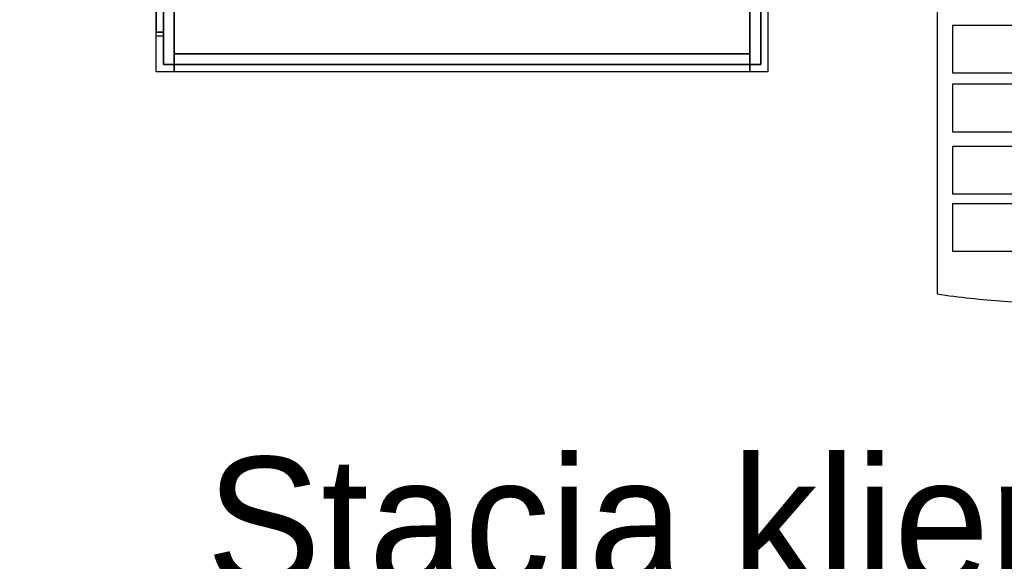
# Model space of a CAD drawing. Header units: centimetres. Extents: x 74448 to 96987, y -37016 to -10817.
# Tile 62 of 174: x 80411 to 80595, y -34908 to -34807. Entities that reach past the tile are written whole.
import ezdxf

# ---------------------------------------------------------------- set-up
doc = ezdxf.new("R2010")
doc.units = ezdxf.units.CM
doc.header["$LTSCALE"] = 0.02
doc.layers.get('0').update_dxf_attribs({"color": 8, "lineweight": 13})
doc.layers.add('_pk_opis legenda', color=7, linetype='Continuous')
doc.layers.add('INTEGRACJA', color=7, linetype='Continuous')
doc.layers.add('ei30', color=8, linetype='Continuous', lineweight=13)
doc.styles.get("Standard").update_dxf_attribs({"font": 'arial.ttf', "height": 12})
doc.styles.add('Tomasz_W legenda', font='TCM_____.TTF')

# ---------------------------------------------------------------- blocks, each defined once
blk = doc.blocks.new('AAT_KLIENT_PC')
at = {"extrusion": (0, 1, 0)}
for p, q in [((0, 0, 1845), (0, 2025, 1845)), ((0, 0, 1845), (0, 2025, 1845)), ((22.5, 2025, 1845), (22.5, 0, 1845)), ((22.5, 2025, 1845), (22.5, 0, 1845)), ((742.5, 2025, 1845), (742.5, 0, 1845)), ((742.5, 2025, 1845), (742.5, 0, 1845)), ((765, 2025, 1845), (765, 0, 1845)), ((765, 2025, 1845), (765, 0, 1845)), ((765, 2025, 1845), (765, 0, 1845)), ((765, 2025, 1845), (765, 0, 1845)), ((765, 2025), (765, 0)), ((765, 2025), (765, 0)), ((9, 9, 9), (9, 2016, 9)), ((9, 2016), (9, 9)), ((756, 9, 1845), (756, 2016, 1845)), ((756, 9, 1845), (756, 2016, 1845)), ((756, 9), (756, 2016)), ((756, 9), (756, 2016)), ((756, 2016, 9), (756, 9, 9)), ((756, 9), (756, 2016)), ((0, 49.5, 1845), (0, 1975.5, 1845)), ((0, 49.5, 1845), (0, 1975.5, 1845)), ((0, 1975.5), (0, 49.5)), ((0, 1975.5), (0, 49.5)), ((9, 1975.5, 1845), (9, 49.5, 1845)), ((9, 1975.5, 1845), (9, 49.5, 1845)), ((9, 49.5), (9, 1975.5)), ((9, 49.5), (9, 1975.5)), ((0, 0, 2025), (0, 1269, 2025)), ((0, 0, 2025), (0, 1269, 2025)), ((22.5, 0, 2025), (22.5, 1269, 2025)), ((22.5, 0, 2025), (22.5, 1269, 2025)), ((742.5, 0, 2025), (742.5, 1269, 2025)), ((742.5, 0, 2025), (742.5, 1269, 2025)), ((742.5, 1269, 1935), (742.5, 22.5, 1935)), ((742.5, 1269, 1935), (742.5, 22.5, 1935)), ((765, 1269, 2025), (765, 0, 2025)), ((765, 1269, 2025), (765, 0, 2025)), ((742.5, 22.5, 2025), (742.5, 1260, 2025)), ((742.5, 22.5, 2025), (742.5, 1260, 2025)), ((22.5, 1089, 2025), (22.5, 22.5, 2025)), ((22.5, 22.5, 1935), (22.5, 1089, 1935)), ((22.5, 22.5, 1935), (22.5, 1089, 1935)), ((22.5, 1089, 2025), (22.5, 22.5, 2025)), ((9, 49.5, 1845), (0, 49.5, 1845)), ((9, 49.5, 1845), (0, 49.5, 1845)), ((0, 49.5), (9, 49.5)), ((0, 49.5), (9, 49.5)), ((0, 49.5, 1845), (0, 49.5)), ((0, 49.5, 1845), (0, 49.5)), ((9, 49.5, 1845), (9, 49.5)), ((9, 49.5, 1845), (9, 49.5)), ((0, 0, 1845), (0, 45, 1845)), ((0, 45, 1845), (9, 45, 1845)), ((0, 45, 1845), (9, 45, 1845)), ((0, 0, 1845), (0, 45, 1845)), ((0, 0), (0, 45)), ((0, 45), (9, 45)), ((0, 0), (0, 45)), ((0, 45), (9, 45)), ((0, 45), (0, 45, 1845)), ((0, 45), (0, 45, 1845)), ((9, 45, 1845), (9, 9, 1845)), ((9, 45, 1845), (9, 9, 1845)), ((9, 45), (9, 9)), ((9, 45), (9, 9)), ((9, 45), (9, 45, 1845)), ((9, 45), (9, 45, 1845)), ((22.5, 22.5, 2025), (22.5, 22.5, 1935)), ((22.5, 22.5, 2025), (22.5, 22.5, 1935)), ((22.5, 22.5, 2025), (742.5, 22.5, 2025)), ((742.5, 22.5, 1935), (22.5, 22.5, 1935)), ((742.5, 22.5, 1935), (22.5, 22.5, 1935)), ((22.5, 22.5, 2025), (742.5, 22.5, 2025)), ((742.5, 22.5, 2025), (22.5, 22.5, 2025)), ((742.5, 22.5, 2025), (22.5, 22.5, 2025)), ((22.5, 22.5, 1845), (742.5, 22.5, 1845)), ((22.5, 22.5, 1845), (742.5, 22.5, 1845)), ((22.5, 0, 2025), (22.5, 22.5, 2025)), ((22.5, 0, 2025), (22.5, 22.5, 2025)), ((22.5, 22.5, 1845), (22.5, 22.5, 2025)), ((22.5, 22.5, 1845), (22.5, 0, 1845)), ((22.5, 22.5, 1845), (22.5, 22.5, 2025)), ((22.5, 22.5, 1845), (22.5, 0, 1845)), ((742.5, 22.5, 2025), (742.5, 22.5, 1935)), ((742.5, 22.5, 2025), (742.5, 22.5, 1935)), ((742.5, 22.5, 1845), (742.5, 22.5, 2025)), ((742.5, 22.5, 2025), (742.5, 0, 2025)), ((742.5, 0, 1845), (742.5, 22.5, 1845)), ((742.5, 22.5, 2025), (742.5, 0, 2025)), ((742.5, 22.5, 1845), (742.5, 22.5, 2025)), ((742.5, 0, 1845), (742.5, 22.5, 1845)), ((765, 0, 1845), (0, 0, 1845)), ((765, 0, 1845), (0, 0, 1845)), ((0, 0, 1845), (0, 0, 2025)), ((22.5, 0, 1845), (0, 0, 1845)), ((22.5, 0, 2025), (0, 0, 2025)), ((0, 0, 1845), (0, 0, 2025)), ((22.5, 0, 1845), (0, 0, 1845)), ((22.5, 0, 2025), (0, 0, 2025)), ((765, 0), (0, 0)), ((765, 0), (0, 0)), ((0, 0), (0, 0, 1845)), ((0, 0), (0, 0, 1845)), ((9, 9, 1845), (756, 9, 1845)), ((9, 9, 1845), (756, 9, 1845)), ((9, 9), (756, 9)), ((9, 9), (756, 9)), ((756, 9, 9), (9, 9, 9)), ((9, 9), (756, 9)), ((9, 9, 9), (9, 9)), ((9, 9, 9), (9, 9)), ((9, 9), (9, 9, 1845)), ((9, 9), (9, 9, 1845)), ((742.5, 0, 2025), (22.5, 0, 2025)), ((742.5, 0, 1845), (22.5, 0, 1845)), ((742.5, 0, 2025), (22.5, 0, 2025)), ((742.5, 0, 1845), (22.5, 0, 1845)), ((22.5, 0, 2025), (22.5, 0, 1845)), ((22.5, 0, 2025), (22.5, 0, 1845)), ((22.5, 0, 1845), (22.5, 0, 2025)), ((22.5, 0, 1845), (22.5, 0, 2025)), ((765, 0, 2025), (742.5, 0, 2025)), ((742.5, 0, 1845), (742.5, 0, 2025)), ((765, 0, 1845), (742.5, 0, 1845)), ((742.5, 0, 2025), (742.5, 0, 1845)), ((742.5, 0, 2025), (742.5, 0, 1845)), ((756, 9, 9), (756, 9)), ((756, 9, 9), (756, 9)), ((756, 9), (756, 9, 1845)), ((756, 9), (756, 9, 1845)), ((765, 0, 1845), (765, 0, 2025)), ((765, 0), (765, 0, 1845)), ((765, 0), (765, 0, 1845))]:
    blk.add_line(p, q, dxfattribs=at)
for p, q in [((0, 1980), (0, 54)), ((976.6, 314.3, 24), (976.6, -278, 24)), ((1089.3, 58, 24), (996, 58, 24)), ((996, 58, 24), (996, -1.4, 24)), ((996, -1.4, 24), (1089.3, -1.4, 24)), ((1109.2, -15.7, 24), (996, -15.7, 24)), ((996, -15.7, 24), (996, -75.1, 24)), ((996, -75.1, 24), (1109.2, -75.1, 24)), ((1137.1, -93.4, 24), (996, -93.4, 24)), ((996, -93.4, 24), (996, -152.8, 24)), ((996, -152.8, 24), (1137.1, -152.8, 24)), ((1089.3, -165.1, 24), (996, -165.1, 24)), ((996, -165.1, 24), (996, -224.5, 24)), ((996, -224.5, 24), (1089.3, -224.5, 24))]:
    blk.add_line(p, q)
blk.add_open_spline([(976.6, -278, 24), (1004.2, -282.2, 24), (1114.9, -292.9, 24), (1309.1, -299.4, 24), (1570.6, -281.4, 24), (1857.6, -268.8, 24), (2100, -279.2, 24), (2316.3, -302, 24), (2457.9, -301.9, 24), (2560.6, -291.8, 24), (2592.3, -287.9, 24)], degree=3, knots=[9.354773, 9.354773, 9.354773, 9.354773, 30.463822, 93.406238, 156.388822, 228.905053, 311.015538, 339.812629, 393.6638, 417.895992, 417.895992, 417.895992, 417.895992])

msp = doc.modelspace()

# ---------------------------------------------------------------- block references
at = {"layer": 'INTEGRACJA', "xscale": 0.1493649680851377, "yscale": 0.1493649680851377, "zscale": 0.1493649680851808}
msp.add_blockref('AAT_KLIENT_PC', (80436.7, -34816.5, 122.52), dxfattribs=at)

# ---------------------------------------------------------------- texts
at = {"layer": '_pk_opis legenda', "ltscale": 0.5, "insert": (80446.07, -34950.17, 126.11), "char_height": 24, "width": 660.3484, "attachment_point": 4, "line_spacing_factor": 0.825, "style": 'Tomasz_W legenda'}
msp.add_mtext('Stacja kliencka systemu integracji i wizualizacji systemów zabezpieczeń.\\PZintegrowane systemy:SSP, CCTV,\\PSSWiN', dxfattribs=at)
at = {"layer": 'ei30', "insert": (77365.56, -34824), "char_height": 16, "width": 598.0312, "attachment_point": 1}
msp.add_mtext('\\pi46.424;WYKONAĆ PRZEPONĘ POZIOMĄ METODĄ INIEKCJI \\P\\pi439.44;CIŚNIENIOWEJ', dxfattribs=at)

doc.saveas('drawing.dxf')
